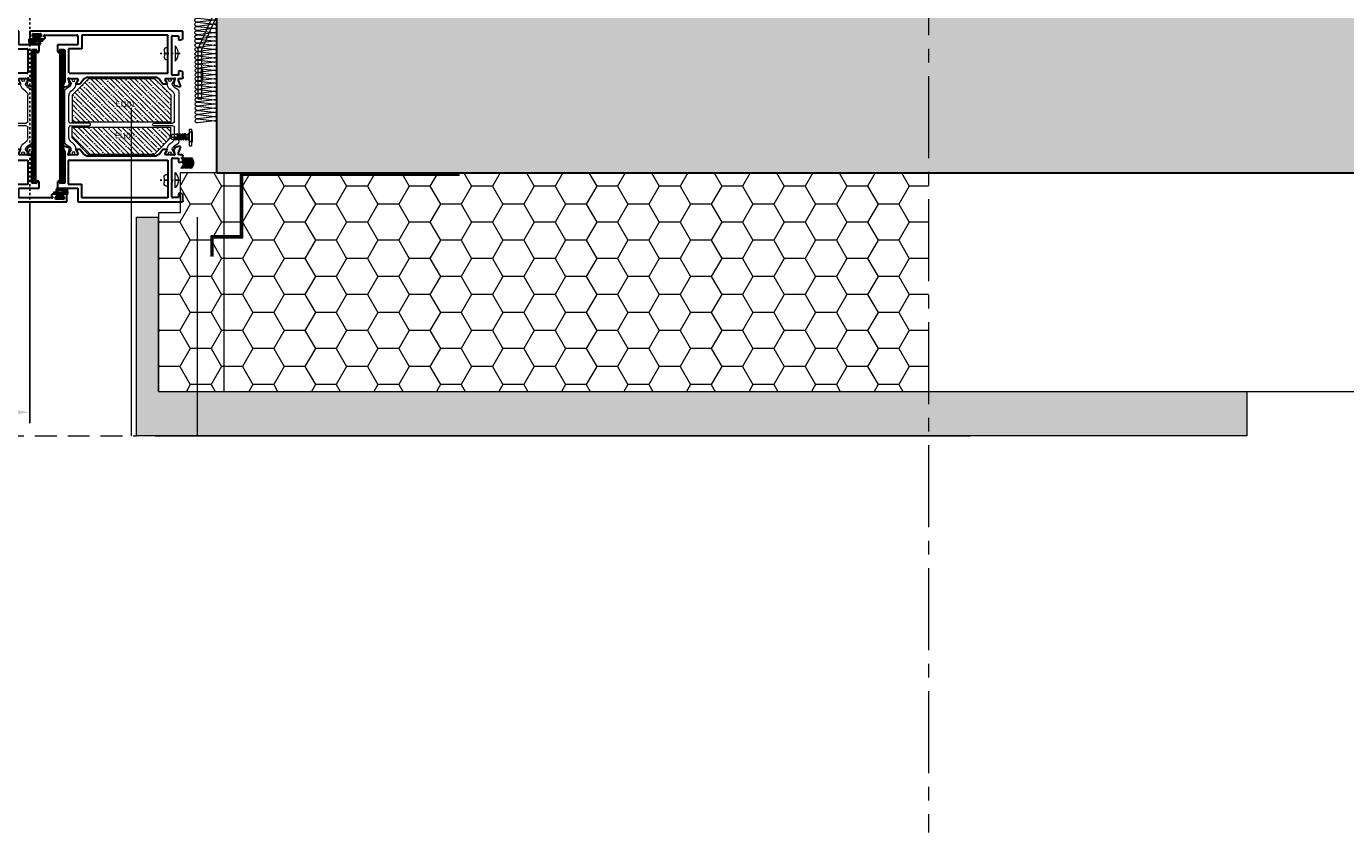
# Model space of a CAD drawing. Header units: millimetres. Extents: x -1427 to 15787, y -1578 to 5789.
# Tile 86 of 146: x 1572 to 1632, y -403 to -367. Entities that reach past the tile are written whole.
import ezdxf

# ---------------------------------------------------------------- set-up
doc = ezdxf.new("R2010")
doc.units = ezdxf.units.MM
for name, pattern in [('2', [1.5, 1, -0.5]), ('ACAD_ISO03W100', [30, 12, -18]), ('CENTER2', [1.125, 0.75, -0.125, 0.125, -0.125]), ('HIDDEN2', [4.7625, 3.175, -1.5875])]:
    doc.linetypes.add(name, pattern=pattern)
for name, color, linetype, lineweight in [('_Obwiednia', 2, 'Continuous', 30), ('A_wymiary', 7, 'Continuous', 5), ('Akcesoria', 35, 'Continuous', 9), ('Hatch_istn-sciana', 254, 'Continuous', 5), ('Istn-sciany', 2, 'Continuous', 30), ('Kreskowanie', 252, 'Continuous', 5), ('Obwiednia', 2, 'Continuous', 30), ('Opisy profile', 7, 'Continuous', 20), ('PROFIL', 2, 'Continuous', 18), ('PROMATEC', 7, 'Continuous', 9), ('Przekładka', 4, 'Continuous', 18), ('Schematy', 255, 'Continuous', 20), ('Silikon', 31, 'Continuous', 18), ('Stal', 1, 'Continuous', 20), ('Taśma', 130, 'Continuous', 9), ('Tynk', 8, 'Continuous', 18), ('Uszczelki', 1, 'Continuous', 9), ('Widok', 1, 'Continuous', 15), ('WYMIAR', 4, 'Continuous', 9), ('Wypełnienia', 140, 'Continuous', 18), ('Ściana', 37, 'Continuous', 18)]:
    doc.layers.add(name, color=color, linetype=linetype, lineweight=lineweight)
doc.layers.add('AAA Wełna', color=1, linetype='Continuous')
doc.layers.add('OSIE', color=4, linetype='CENTER2')
doc.layers.add('Wyburzenia', color=7, linetype='Continuous', lineweight=5, true_color=0x9c9c9c)
doc.styles.add('Arial', font='arial.ttf')
doc.styles.get("Standard").update_dxf_attribs({"font": 'arial.ttf'})
doc.dimstyles.new('1_10', dxfattribs={"dimtxt": 20, "dimasz": 10, "dimexe": 5, "dimexo": 0.625, "dimtad": 1, "dimdec": 0, "dimtxsty": 'Arial', "dimcen": 10, "dimclrd": 1, "dimclre": 1, "dimclrt": 7, "dimadec": 0, "dimazin": 0, "dimtfac": 1, "dimtdec": 0, "dimtmove": 0, "dimatfit": 3, "dimfxl": 1, "dimtfillclr": 7, "dimlwd": -1, "dimarcsym": 0})
pattern_1 = [(180, (-5343.4931, 30837.4361), (-1.42875, -0.824889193), [0.9525, -1.905]), (300, (-5343.4931, 30837.4361), (1.428749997, -0.824889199), [0.9525, -1.905]), (240, (-5343.4931, 30837.4361), (-3e-09, -1.649778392), [-1.905, 0.9525])]

# ---------------------------------------------------------------- blocks, each defined once
blk = doc.blocks.new('7762L')
at = {"layer": 'Obwiednia'}
for p, q in [((2154.16, 1671.41), (2154.16, 1671.71)), ((2154.16, 1671.71), (2154.46, 1671.71)), ((2154.16, 1602.21), (2154.16, 1671.41)), ((2154.46, 1671.71), (2157.36, 1671.71)), ((2155.36, 1670.16), (2155.36, 1670.46)), ((2155.36, 1670.46), (2155.66, 1670.46)), ((2156.36, 1670.46), (2155.66, 1670.46)), ((2156.36, 1670.46), (2156.66, 1670.46)), ((2156.66, 1670.46), (2156.66, 1670.16)), ((2157.36, 1671.71), (2157.66, 1671.71)), ((2157.66, 1670.25), (2157.51, 1669.99)), ((2157.66, 1671.71), (2157.66, 1671.41)), ((2157.66, 1671.41), (2157.66, 1670.25)), ((2155.36, 1670.16), (2155.36, 1666.76)), ((2155.36, 1666.46), (2155.36, 1666.76)), ((2155.66, 1666.46), (2155.36, 1666.46)), ((2155.66, 1666.46), (2156.36, 1666.46)), ((2155.96, 1664.91), (2155.96, 1665.21)), ((2155.96, 1665.21), (2156.26, 1665.21)), ((2155.96, 1664.91), (2155.96, 1650.21)), ((2156.37, 1665.21), (2156.26, 1665.21)), ((2156.36, 1666.46), (2156.66, 1666.46)), ((2156.37, 1665.21), (2156.67, 1665.21)), ((2156.66, 1670.01), (2156.66, 1670.16)), ((2156.66, 1670.01), (2156.66, 1669.75)), ((2156.66, 1669.75), (2156.81, 1669.75)), ((2156.66, 1666.91), (2156.66, 1667.17)), ((2156.66, 1667.17), (2156.81, 1667.17)), ((2156.66, 1666.76), (2156.66, 1666.91)), ((2156.66, 1666.46), (2156.66, 1666.76)), ((2156.67, 1665.21), (2156.67, 1664.96)), ((2156.67, 1664.71), (2156.67, 1664.96)), ((2156.96, 1664.71), (2156.67, 1664.71)), ((2156.81, 1669.75), (2157.11, 1669.75)), ((2156.81, 1667.17), (2157.11, 1667.17)), ((2157.36, 1664.71), (2156.96, 1664.71)), ((2157.51, 1669.99), (2157.11, 1669.75)), ((2157.11, 1667.17), (2157.51, 1666.94)), ((2157.36, 1664.71), (2157.66, 1665.01)), ((2157.51, 1666.94), (2157.66, 1666.68)), ((2157.66, 1666.68), (2157.66, 1665.01)), ((2160.36, 1658.51), (2160.36, 1659.01)), ((2160.36, 1659.01), (2160.86, 1659.01)), ((2160.36, 1650.21), (2160.36, 1658.51)), ((2160.86, 1659.01), (2163.36, 1659.01)), ((2163.36, 1659.01), (2163.86, 1658.51)), ((2163.86, 1658.51), (2163.86, 1658.21)), ((2163.86, 1658.01), (2163.86, 1658.21)), ((2162.16, 1653.71), (2162.16, 1653.91)), ((2162.16, 1653.91), (2162.36, 1653.91)), ((2162.16, 1648.11), (2162.16, 1653.71)), ((2162.36, 1653.91), (2173.07, 1653.91)), ((2162.66, 1657.81), (2162.66, 1658.01)), ((2162.66, 1658.01), (2162.86, 1658.01)), ((2162.66, 1657.81), (2162.66, 1655.91)), ((2162.66, 1655.91), (2162.66, 1655.71)), ((2162.66, 1655.71), (2162.86, 1655.71)), ((2163.66, 1658.01), (2162.86, 1658.01)), ((2162.86, 1655.71), (2176.92, 1655.71)), ((2163.66, 1658.01), (2163.86, 1658.01)), ((2173.27, 1653.71), (2173.27, 1608.71)), ((2175.5, 1654.26), (2175.66, 1653.67)), ((2175.5, 1654.26), (2178.51, 1653.47)), ((2175.66, 1653.67), (2175.66, 1649.81)), ((2176.92, 1655.71), (2179.36, 1656.7)), ((2178.51, 1653.47), (2179.24, 1654.27)), ((2179.75, 1656.34), (2179.24, 1654.27)), ((2179.36, 1656.7), (2179.75, 1656.34)), ((2155.96, 1649.71), (2155.96, 1650.21)), ((2156.46, 1649.71), (2155.96, 1649.71)), ((2155.97, 1647.71), (2155.97, 1647.91)), ((2155.97, 1647.91), (2156.17, 1647.91)), ((2155.97, 1608.71), (2155.97, 1647.71)), ((2156.17, 1647.91), (2161.96, 1647.91)), ((2156.46, 1649.71), (2159.86, 1649.71)), ((2159.86, 1649.71), (2160.36, 1649.71)), ((2160.36, 1649.71), (2160.36, 1650.21)), ((2161.96, 1647.91), (2162.16, 1647.91)), ((2162.16, 1647.91), (2162.16, 1648.11)), ((2175.06, 1645.32), (2176.02, 1647.03)), ((2175.66, 1649.81), (2176.34, 1649.56)), ((2176.02, 1647.03), (2178.16, 1648.61)), ((2176.34, 1649.56), (2177.86, 1650.49)), ((2177.86, 1650.49), (2178.16, 1650.31)), ((2178.16, 1650.31), (2178.16, 1648.61)), ((2175.06, 1645.32), (2175.06, 1614.11)), ((2176.02, 1612.4), (2175.06, 1614.11)), ((2176.02, 1612.4), (2178.16, 1610.82)), ((2178.16, 1610.82), (2178.16, 1609.11)), ((2155.97, 1608.71), (2155.97, 1608.51)), ((2155.97, 1608.51), (2156.17, 1608.51)), ((2156.16, 1606.41), (2156.16, 1606.71)), ((2156.16, 1606.71), (2156.46, 1606.71)), ((2156.16, 1606.41), (2156.16, 1604.01)), ((2156.16, 1604.01), (2156.16, 1603.71)), ((2173.07, 1608.51), (2156.17, 1608.51)), ((2164.13, 1606.71), (2156.46, 1606.71)), ((2173.86, 1606.71), (2164.13, 1606.71)), ((2173.07, 1608.51), (2173.27, 1608.51)), ((2173.27, 1608.51), (2173.27, 1608.71)), ((2173.86, 1606.71), (2174.16, 1606.71)), ((2174.16, 1606.71), (2174.16, 1606.41)), ((2174.16, 1604.01), (2174.16, 1606.41)), ((2174.16, 1603.71), (2174.16, 1604.01)), ((2175.5, 1605.17), (2178.51, 1605.96)), ((2175.5, 1605.17), (2175.66, 1605.76)), ((2175.66, 1609.61), (2176.34, 1609.87)), ((2175.66, 1609.61), (2175.66, 1605.76)), ((2177.86, 1608.94), (2176.34, 1609.87)), ((2177.86, 1608.94), (2178.16, 1609.11)), ((2178.51, 1605.96), (2179.16, 1605.3)), ((2179.75, 1603.09), (2179.16, 1605.3)), ((2154.16, 1601.71), (2154.16, 1602.21)), ((2154.66, 1601.71), (2154.16, 1601.71)), ((2155.36, 1601.71), (2154.66, 1601.71)), ((2155.36, 1601.71), (2155.36, 1601.71)), ((2157.49, 1601.71), (2155.36, 1601.71)), ((2156.16, 1603.71), (2156.46, 1603.71)), ((2156.46, 1603.71), (2157.86, 1603.71)), ((2157.49, 1601.71), (2157.78, 1601.94)), ((2158.15, 1603.34), (2157.78, 1601.94)), ((2157.86, 1603.71), (2158.15, 1603.34)), ((2172.17, 1603.34), (2172.46, 1603.71)), ((2172.55, 1601.94), (2172.17, 1603.34)), ((2172.46, 1603.71), (2173.86, 1603.71)), ((2172.84, 1601.71), (2172.55, 1601.94)), ((2175.16, 1601.71), (2172.84, 1601.71)), ((2173.86, 1603.71), (2174.16, 1603.71)), ((2175.16, 1601.71), (2175.66, 1601.71)), ((2175.66, 1603.71), (2175.66, 1602.21)), ((2176.92, 1603.71), (2175.66, 1603.71)), ((2175.66, 1601.71), (2175.66, 1602.21)), ((2176.92, 1603.71), (2179.36, 1602.73)), ((2179.36, 1602.73), (2179.75, 1603.09))]:
    blk.add_line(p, q, dxfattribs=at)
blk = doc.blocks.new('7765P')
at = {"layer": '_Obwiednia'}
for p, q in [((2568.95, 1659.25), (2569.45, 1659.75)), ((2568.95, 1658.95), (2568.95, 1659.25)), ((2568.95, 1658.95), (2569.15, 1658.75)), ((2569.95, 1658.75), (2569.15, 1658.75)), ((2569.45, 1659.75), (2571.95, 1659.75)), ((2569.95, 1658.75), (2570.15, 1658.75)), ((2570.15, 1658.75), (2570.15, 1658.55)), ((2570.15, 1656.65), (2570.15, 1658.55)), ((2572.45, 1659.75), (2571.95, 1659.75)), ((2572.45, 1659.25), (2572.45, 1659.75)), ((2572.45, 1659.25), (2572.45, 1650.95)), ((2553.06, 1657.08), (2553.45, 1657.43)), ((2553.06, 1657.08), (2553.66, 1654.86)), ((2553.45, 1657.43), (2555.89, 1656.45)), ((2554.31, 1654.21), (2553.66, 1654.86)), ((2554.31, 1654.21), (2557.31, 1654.99)), ((2555.89, 1656.45), (2569.95, 1656.45)), ((2557.31, 1654.99), (2557.15, 1654.4)), ((2557.15, 1650.55), (2557.15, 1654.4)), ((2559.55, 1654.45), (2559.55, 1654.65)), ((2559.55, 1654.65), (2559.75, 1654.65)), ((2559.55, 1654.45), (2559.55, 1609.45)), ((2570.45, 1654.65), (2559.75, 1654.65)), ((2569.95, 1656.45), (2570.15, 1656.45)), ((2570.15, 1656.45), (2570.15, 1656.65)), ((2570.45, 1654.65), (2570.65, 1654.65)), ((2570.65, 1654.65), (2570.65, 1654.45)), ((2570.65, 1648.85), (2570.65, 1654.45)), ((2554.65, 1651.05), (2554.95, 1651.22)), ((2554.65, 1649.35), (2554.65, 1651.05)), ((2554.65, 1649.35), (2556.79, 1647.76)), ((2554.95, 1651.22), (2556.7, 1650.25)), ((2556.7, 1650.25), (2557.15, 1650.55)), ((2556.79, 1647.76), (2557.75, 1646.05)), ((2570.65, 1648.85), (2570.65, 1648.65)), ((2570.65, 1648.65), (2570.85, 1648.65)), ((2576.65, 1648.65), (2570.85, 1648.65)), ((2572.45, 1650.95), (2572.45, 1650.45)), ((2572.45, 1650.45), (2572.95, 1650.45)), ((2572.95, 1650.45), (2578.15, 1650.45)), ((2576.65, 1648.65), (2576.85, 1648.65)), ((2576.85, 1648.65), (2576.85, 1648.45)), ((2576.85, 1609.45), (2576.85, 1648.45)), ((2578.15, 1650.45), (2578.65, 1650.45)), ((2578.65, 1650.45), (2578.65, 1649.95)), ((2578.65, 1649.95), (2578.65, 1602.95)), ((2557.75, 1614.84), (2557.75, 1646.05)), ((2554.65, 1611.55), (2556.79, 1613.14)), ((2554.65, 1609.85), (2554.65, 1611.55)), ((2556.7, 1610.65), (2554.95, 1609.68)), ((2557.15, 1610.35), (2556.7, 1610.65)), ((2556.79, 1613.14), (2557.75, 1614.84)), ((2557.15, 1606.5), (2557.15, 1610.35)), ((2553.66, 1606.04), (2553.06, 1603.82)), ((2553.45, 1603.47), (2555.89, 1604.45)), ((2553.66, 1606.04), (2554.64, 1606.6)), ((2557.31, 1605.91), (2554.64, 1606.6)), ((2554.65, 1609.85), (2554.95, 1609.68)), ((2557.15, 1604.45), (2555.89, 1604.45)), ((2557.15, 1606.5), (2557.31, 1605.91)), ((2557.15, 1602.95), (2557.15, 1604.45)), ((2558.65, 1607.15), (2558.65, 1607.45)), ((2558.65, 1607.45), (2558.95, 1607.45)), ((2558.65, 1607.15), (2558.65, 1604.75)), ((2558.65, 1604.75), (2558.65, 1604.45)), ((2558.65, 1604.45), (2558.95, 1604.45)), ((2568.69, 1607.45), (2558.95, 1607.45)), ((2558.95, 1604.45), (2560.35, 1604.45)), ((2559.55, 1609.45), (2559.55, 1609.25)), ((2559.55, 1609.25), (2559.75, 1609.25)), ((2559.75, 1609.25), (2576.65, 1609.25)), ((2560.64, 1604.07), (2560.27, 1602.67)), ((2560.35, 1604.45), (2560.64, 1604.07)), ((2568.69, 1607.45), (2569.62, 1607.45)), ((2576.35, 1607.45), (2569.62, 1607.45)), ((2574.66, 1604.07), (2574.95, 1604.45)), ((2575.04, 1602.67), (2574.66, 1604.07)), ((2574.95, 1604.45), (2576.35, 1604.45)), ((2576.35, 1607.45), (2576.65, 1607.45)), ((2576.35, 1604.45), (2576.65, 1604.45)), ((2576.65, 1609.25), (2576.85, 1609.25)), ((2576.65, 1607.45), (2576.65, 1607.15)), ((2576.65, 1604.75), (2576.65, 1607.15)), ((2576.65, 1604.45), (2576.65, 1604.75)), ((2576.85, 1609.25), (2576.85, 1609.45)), ((2553.06, 1603.82), (2553.45, 1603.47)), ((2557.15, 1602.95), (2557.15, 1602.45)), ((2557.15, 1602.45), (2557.65, 1602.45)), ((2559.98, 1602.45), (2557.65, 1602.45)), ((2559.98, 1602.45), (2560.27, 1602.67)), ((2575.33, 1602.45), (2575.04, 1602.67)), ((2578.15, 1602.45), (2575.33, 1602.45)), ((2578.15, 1602.45), (2578.65, 1602.45)), ((2578.65, 1602.45), (2578.65, 1602.95))]:
    blk.add_line(p, q, dxfattribs=at)
blk = doc.blocks.new('przekł_DL')
at = {"layer": 'Przekładka'}
for p, q in [((-16.81, 6.2), (-17.2, 6.2)), ((-15.2, 5.3), (-16.7, 6.17)), ((3, 11.4), (3, 2.79)), ((4.2, 2.78), (4.2, 11.4)), ((16.7, 6.17), (15.2, 5.3)), ((17.2, 6.2), (16.81, 6.2)), ((-17.5, 5.9), (-17.5, 5)), ((-17.5, 5.9), (-17.5, 5)), ((-17.5, 3.35), (-17.5, 2.45)), ((-17.5, 3.35), (-17.5, 2.45)), ((-17.2, 4.7), (-17.08, 4.7)), ((-17.08, 3.65), (-17.2, 3.65)), ((-17.2, 2.15), (-16.81, 2.15)), ((-16.71, 2.18), (-15.2, 3.05)), ((-14.79, 5.28), (-15.1, 5.28)), ((-15.1, 3.08), (-14.97, 3.08)), ((-13.84, 2.49), (-12.4, 0.43)), ((-11.68, 3.07), (-12.33, 4)), ((-11.58, 0), (11.58, 0)), ((2.21, 2), (-9.64, 2)), ((9.64, 2), (4.98, 2)), ((12.33, 4), (11.68, 3.07)), ((12.4, 0.43), (13.84, 2.49)), ((15.1, 5.28), (14.79, 5.28)), ((14.97, 3.08), (15.1, 3.08)), ((15.2, 3.05), (16.71, 2.18)), ((16.81, 2.15), (17.2, 2.15)), ((17.08, 4.7), (17.2, 4.7)), ((17.2, 3.65), (17.08, 3.65)), ((17.5, 5), (17.5, 5.9)), ((17.5, 5), (17.5, 5.9)), ((17.5, 2.45), (17.5, 3.35)), ((17.5, 2.45), (17.5, 3.35))]:
    blk.add_line(p, q, dxfattribs=at)
for centre, radius, start, end in [((-17.2, 5.9), 0.3, 89.98, 180.02061), ((-16.81, 5.99), 0.209, 59.35315, 90.64805), ((3.6, 11.41), 0.6, 359.3007, 180.6993), ((16.81, 5.99), 0.209, 89.35195, 120.64685), ((17.2, 5.9), 0.3, 359.97939, 90.02), ((-17.2, 5), 0.3, 179.9998, 269.99857), ((-17.2, 3.35), 0.3, 89.97042, 180.03015), ((-17.2, 2.45), 0.299, 179.89138, 270.10924), ((-16.75, 4.18), 0.62, 237.8597, 122.14288), ((-16.81, 2.35), 0.2, 270.00178, 300.00001), ((-15.09, 5.5), 0.227, 241.83437, 268.16343), ((-15.1, 2.88), 0.198, 90.1848, 119.81695), ((-14.98, 1.69), 1.39, 35.23826, 89.76229), ((-14.79, 2.28), 3, 34.9905, 90.00937), ((-11.58, 1), 1, 215, 270), ((-9.64, 4.5), 2.5, 215.01414, 269.98569), ((2.2, 2.8), 0.796, 270.30065, 359.69934), ((4.99, 2.79), 0.79, 180.71431, 269.28571), ((9.64, 4.5), 2.5, 270.01431, 324.98586), ((11.58, 1), 1, 270, 325), ((14.79, 2.28), 3, 89.99063, 145.0095), ((14.98, 1.69), 1.39, 90.23771, 144.76174), ((15.09, 5.5), 0.227, 271.83657, 298.16563), ((15.1, 2.88), 0.198, 60.18305, 89.8152), ((16.75, 4.18), 0.62, 57.85712, 302.1403), ((16.81, 2.35), 0.2, 239.99999, 269.99823), ((17.2, 5), 0.3, 270.00143, 0.0002), ((17.2, 3.35), 0.3, 359.96985, 90.02958), ((17.2, 2.45), 0.299, 269.89076, 0.10862)]:
    blk.add_arc(centre, radius, start, end, dxfattribs=at)
blk = doc.blocks.new('7762DL')
at = {"layer": 'Obwiednia'}
for name, p in [('7762L', (-2232.16, -1625.71)), ('7765P', (-2578.65, -1626.45))]:
    blk.add_blockref(name, p, dxfattribs=at)
at = {"layer": 'PROFIL', "linetype": 'ByBlock', "xscale": -1, "rotation": 180}
blk.add_blockref('przekł_DL', (-39, 30.16), dxfattribs=at)
at = {"layer": 'PROFIL', "linetype": 'ByBlock'}
blk.add_blockref('przekł_DL', (-39, -22.16), dxfattribs=at)
blk = doc.blocks.new('*U105')
at = {"layer": 'Akcesoria', "ltscale": 20}
blk.add_line((-6696.79, 2449.49), (-6696.79, 2442.47), dxfattribs=at)
at = {"layer": 'Akcesoria'}
blk.add_lwpolyline([(-6701.8, 2444.56, 0.608521), (-6700.52, 2443.33), (-6700.09, 2443.47), (-6700.09, 2448.47), (-6700.52, 2448.62, 0.608521), (-6701.8, 2447.39, -0.144429)], format="xyb", close=True, dxfattribs=at)
blk.add_arc((-6700.38, 2445.98), 5.02, 315.573, 44.427, dxfattribs=at)
at = {"layer": 'OSIE', "ltscale": 3}
blk.add_line((-6694.46, 2445.97), (-6703.59, 2445.97), dxfattribs=at)
blk = doc.blocks.new('EG017')
at = {"layer": 'Kreskowanie', "linetype": 'ByBlock'}
h = blk.add_hatch(color=256, dxfattribs=at)
h.dxf.hatch_style = 1
h.paths.add_polyline_path([(3.79, -2.33, 0.440011), (3.49, -2), (1.19, -2), (1.19, -1.62, 0.267949), (1.04, -1.36), (0.89, -1.27, -0.767327), (0.99, -0.9), (1.5, -0.9, 0.668179), (1.71, -0.39), (1.47, -0.15, 0.198912), (1.12, 0), (-1.12, 0, 0.198912), (-1.47, -0.15), (-1.71, -0.39, 0.668179), (-1.5, -0.9), (-1.01, -0.9, -0.767327), (-0.91, -1.27), (-1.06, -1.36, 0.267949), (-1.21, -1.62), (-1.21, -2), (-2.61, -2, 0.414214), (-2.91, -2.3), (-2.91, -2.7, 0.414214), (-2.61, -3), (2.04, -3, -0.700208), (2.23, -3.53), (-0.57, -3.9, -0.414214), (-0.91, -3.64), (-0.95, -3.34, 0.414214), (-1.28, -3.08), (-1.58, -3.12, 0.414214), (-1.84, -3.46), (-1.77, -3.95, 0.414214), (-0.65, -4.81), (1.84, -4.49, -0.265046), (2.71, -4.59, 0.698701), (3.61, -4.34)])
at = {"layer": 'Uszczelki'}
blk.add_lwpolyline([(-2.61, -3, -0.414214), (-2.91, -2.7), (-2.91, -2.3, -0.414214), (-2.61, -2), (-1.21, -2), (-1.21, -1.62, -0.267949), (-1.06, -1.36), (-0.91, -1.27, 0.767327), (-1.01, -0.9), (-1.5, -0.9, -0.668179), (-1.71, -0.39), (-1.47, -0.15, -0.198912), (-1.12, 0), (1.12, 0, -0.198912), (1.47, -0.15), (1.71, -0.39, -0.668179), (1.5, -0.9), (0.99, -0.9, 0.767327), (0.89, -1.27), (1.04, -1.36, -0.267949), (1.19, -1.62), (1.19, -2), (3.49, -2, -0.440011), (3.79, -2.33), (3.61, -4.34, -0.698701), (2.71, -4.59, 0.265046), (1.84, -4.49), (-0.65, -4.81, -0.414214), (-1.77, -3.95), (-1.84, -3.46, -0.414214), (-1.58, -3.12), (-1.28, -3.08, -0.414214), (-0.95, -3.34), (-0.91, -3.64, 0.414214), (-0.57, -3.9), (2.23, -3.53, 0.700208), (2.04, -3)], format="xyb", close=True, dxfattribs=at)
blk = doc.blocks.new('EI102')
at = {"layer": 'PROMATEC'}
h = blk.add_hatch(dxfattribs=at)
h.set_pattern_fill('ANSI35', color=256, scale=0.5, style=0)
h.set_pattern_definition([(45, (-2188.1716, -1880.2186), (-2.245064, 2.245064), []), (45, (-2185.9265, -1880.2186), (-2.245064, 2.245064), [3.96875, -0.79375, 0, -0.79375])])
h.paths.add_polyline_path([(-7.5, -12.5), (0, -5), (0, 0), (-45, 0), (-45, -5), (-37.5, -12.5)])
blk.add_lwpolyline([(-7.5, -12.5), (0, -5), (0, 0), (-45, 0), (-45, -5), (-37.5, -12.5), (-7.5, -12.5)], close=True, dxfattribs=at)
at = {"layer": 'Opisy profile', "linetype": 'ByBlock'}
blk.add_attdef('EI102', (-28.77, -5.1), '', height=2.5, dxfattribs=at)
blk = doc.blocks.new('EI101')
at = {"layer": 'PROMATEC'}
h = blk.add_hatch(dxfattribs=at)
h.set_pattern_fill('ANSI35', color=256, scale=0.5, style=0)
h.set_pattern_definition([(45, (-2188.1716, -1881.4186), (-2.245064, 2.245064), []), (45, (-2185.9265, -1881.4186), (-2.245064, 2.245064), [3.96875, -0.79375, 0, -0.79375])])
h.paths.add_polyline_path([(-37.5, 20), (-45, 12.5), (-45, 0), (-38.67, 0), (-6.16, 0), (0, 0), (0, 12.5), (-7.5, 20)])
blk.add_lwpolyline([(-37.5, 20), (-45, 12.5), (-45, 0), (-38.67, 0, -0.000408), (-38.67, 0), (-6.16, 0, -0.000408), (-6.16, 0), (0, 0), (0, 12.5), (-7.5, 20), (-37.5, 20)], format="xyb", close=True, dxfattribs=at)
at = {"layer": 'Opisy profile', "linetype": 'ByBlock'}
blk.add_attdef('EI101', (-28.56, 7.11), '', height=2.5, dxfattribs=at)
blk = doc.blocks.new('7765L')
at = {"layer": '_Obwiednia'}
for p, q in [((2500.65, 1672.15), (2500.65, 1672.45)), ((2500.65, 1672.45), (2500.95, 1672.45)), ((2500.65, 1576.95), (2500.65, 1672.15)), ((2500.95, 1672.45), (2503.85, 1672.45)), ((2501.85, 1670.9), (2501.85, 1671.2)), ((2501.85, 1671.2), (2502.15, 1671.2)), ((2501.85, 1670.9), (2501.85, 1667.5)), ((2502.85, 1671.2), (2502.15, 1671.2)), ((2502.85, 1671.2), (2503.15, 1671.2)), ((2503.15, 1671.2), (2503.15, 1670.9)), ((2503.15, 1670.75), (2503.15, 1670.9)), ((2503.3, 1670.49), (2503.15, 1670.75)), ((2503.3, 1670.49), (2503.6, 1670.49)), ((2504, 1670.72), (2503.6, 1670.49)), ((2503.85, 1672.45), (2504.15, 1672.45)), ((2504, 1670.72), (2504.15, 1670.98)), ((2504.15, 1672.45), (2504.15, 1672.15)), ((2504.15, 1672.15), (2504.15, 1670.98)), ((2501.85, 1667.5), (2501.85, 1667.2)), ((2501.85, 1667.2), (2502.15, 1667.2)), ((2502.15, 1667.2), (2502.85, 1667.2)), ((2502.45, 1665.65), (2502.45, 1665.95)), ((2502.45, 1665.95), (2502.75, 1665.95)), ((2502.45, 1665.65), (2502.45, 1650.95)), ((2502.86, 1665.95), (2502.75, 1665.95)), ((2502.85, 1667.2), (2503.15, 1667.5)), ((2503.45, 1665.45), (2502.86, 1665.95)), ((2503.15, 1667.65), (2503.3, 1667.91)), ((2503.15, 1667.5), (2503.15, 1667.65)), ((2503.3, 1667.91), (2503.6, 1667.91)), ((2503.85, 1665.45), (2503.45, 1665.45)), ((2503.6, 1667.91), (2504, 1667.68)), ((2503.85, 1665.45), (2504.15, 1665.75)), ((2504, 1667.68), (2504.15, 1667.42)), ((2504.15, 1667.42), (2504.15, 1665.75)), ((2506.85, 1659.25), (2506.85, 1659.75)), ((2506.85, 1659.75), (2507.35, 1659.75)), ((2506.85, 1650.95), (2506.85, 1659.25)), ((2507.35, 1659.75), (2509.85, 1659.75)), ((2509.15, 1658.55), (2509.15, 1658.75)), ((2509.15, 1658.75), (2509.35, 1658.75)), ((2509.15, 1658.55), (2509.15, 1656.65)), ((2510.15, 1658.75), (2509.35, 1658.75)), ((2509.85, 1659.75), (2510.35, 1659.25)), ((2510.15, 1658.75), (2510.35, 1658.95)), ((2510.35, 1659.25), (2510.35, 1658.95)), ((2508.65, 1654.65), (2508.64, 1648.65)), ((2519.75, 1654.65), (2508.65, 1654.65)), ((2509.15, 1656.65), (2509.15, 1656.45)), ((2509.15, 1656.45), (2509.35, 1656.45)), ((2509.35, 1656.45), (2523.41, 1656.45)), ((2519.75, 1609.25), (2519.75, 1654.65)), ((2524.99, 1654.21), (2521.99, 1654.99)), ((2522.15, 1654.4), (2521.99, 1654.99)), ((2522.15, 1654.4), (2522.15, 1650.55)), ((2525.85, 1657.43), (2523.41, 1656.45)), ((2524.99, 1654.21), (2525.72, 1655)), ((2526.24, 1657.08), (2525.72, 1655)), ((2525.85, 1657.43), (2526.24, 1657.08)), ((2502.45, 1650.95), (2502.45, 1650.45)), ((2502.45, 1650.45), (2502.95, 1650.45)), ((2508.64, 1648.65), (2502.45, 1648.65)), ((2502.45, 1648.65), (2502.45, 1609.25)), ((2502.95, 1650.45), (2506.35, 1650.45)), ((2506.35, 1650.45), (2506.85, 1650.45)), ((2506.85, 1650.45), (2506.85, 1650.95)), ((2521.55, 1646.05), (2522.51, 1647.76)), ((2522.15, 1650.55), (2522.6, 1650.25)), ((2522.51, 1647.76), (2524.65, 1649.35)), ((2522.6, 1650.25), (2524.35, 1651.22)), ((2524.35, 1651.22), (2524.65, 1651.05)), ((2524.65, 1651.05), (2524.65, 1649.35)), ((2521.55, 1646.05), (2521.55, 1614.84)), ((2521.55, 1614.84), (2522.51, 1613.14)), ((2522.15, 1610.35), (2522.6, 1610.65)), ((2522.15, 1610.35), (2522.15, 1606.5)), ((2522.51, 1613.14), (2524.65, 1611.55)), ((2522.6, 1610.65), (2524.35, 1609.68)), ((2524.65, 1611.55), (2524.65, 1609.85)), ((2502.45, 1609.25), (2519.75, 1609.25)), ((2502.65, 1607.15), (2502.65, 1607.45)), ((2502.65, 1607.45), (2502.95, 1607.45)), ((2502.65, 1607.15), (2502.65, 1604.75)), ((2502.65, 1604.75), (2502.65, 1604.45)), ((2502.65, 1604.45), (2502.95, 1604.45)), ((2509.69, 1607.45), (2502.95, 1607.45)), ((2502.95, 1604.45), (2504.15, 1604.45)), ((2504.15, 1604.45), (2504.65, 1604.45)), ((2504.65, 1604.45), (2504.65, 1603.95)), ((2504.65, 1603.95), (2504.65, 1601.75)), ((2520.35, 1607.45), (2509.69, 1607.45)), ((2518.66, 1604.07), (2518.95, 1604.45)), ((2519.04, 1602.67), (2518.66, 1604.07)), ((2518.95, 1604.45), (2520.35, 1604.45)), ((2520.35, 1607.45), (2520.65, 1607.45)), ((2520.35, 1604.45), (2520.65, 1604.45)), ((2520.65, 1607.45), (2520.65, 1607.15)), ((2520.65, 1604.75), (2520.65, 1607.15)), ((2520.65, 1604.45), (2520.65, 1604.75)), ((2521.99, 1605.91), (2524.99, 1606.69)), ((2522.15, 1606.5), (2521.99, 1605.91)), ((2523.41, 1604.45), (2522.15, 1604.45)), ((2522.15, 1604.45), (2522.15, 1602.95)), ((2523.41, 1604.45), (2525.85, 1603.47)), ((2524.35, 1609.68), (2524.65, 1609.85)), ((2524.99, 1606.69), (2525.72, 1605.9)), ((2525.72, 1605.9), (2526.24, 1603.82)), ((2502.25, 1602.75), (2502.25, 1603.05)), ((2502.25, 1603.05), (2502.55, 1603.05)), ((2502.25, 1602.75), (2502.25, 1583.55)), ((2503.35, 1603.05), (2502.55, 1603.05)), ((2503.35, 1603.05), (2503.65, 1603.05)), ((2503.65, 1603.05), (2503.65, 1602.75)), ((2503.65, 1601.75), (2503.65, 1602.75)), ((2503.65, 1601.75), (2503.95, 1601.45)), ((2504.35, 1601.45), (2503.95, 1601.45)), ((2504.35, 1601.45), (2504.65, 1601.75)), ((2519.33, 1602.45), (2519.04, 1602.67)), ((2521.65, 1602.45), (2519.33, 1602.45)), ((2521.65, 1602.45), (2522.15, 1602.45)), ((2522.15, 1602.45), (2522.15, 1602.95)), ((2525.85, 1603.47), (2526.24, 1603.82)), ((2503.65, 1586.25), (2503.95, 1586.55)), ((2503.65, 1586.25), (2503.65, 1583.55)), ((2504.65, 1586.55), (2503.95, 1586.55)), ((2504.65, 1586.55), (2504.95, 1586.25)), ((2504.95, 1584.05), (2504.95, 1586.25)), ((2501.85, 1577.65), (2501.85, 1582.35)), ((2501.85, 1582.35), (2503.55, 1582.35)), ((2503.65, 1583.55), (2502.25, 1583.55)), ((2503.55, 1582.35), (2503.55, 1581.85)), ((2504.09, 1581.66), (2503.55, 1581.85)), ((2505.34, 1583.24), (2504.09, 1581.66)), ((2504.95, 1584.05), (2505.34, 1583.24)), ((2500.65, 1576.95), (2500.65, 1576.45)), ((2500.65, 1576.45), (2501.15, 1576.45)), ((2501.15, 1576.45), (2504.95, 1576.45)), ((2503.35, 1577.65), (2501.85, 1577.65)), ((2503.35, 1577.65), (2503.55, 1577.65)), ((2503.55, 1578.65), (2504.09, 1578.84)), ((2503.55, 1578.65), (2503.55, 1577.85)), ((2503.55, 1577.65), (2503.55, 1577.85)), ((2505.34, 1577.26), (2504.09, 1578.84)), ((2504.95, 1576.45), (2505.34, 1577.26))]:
    blk.add_line(p, q, dxfattribs=at)
blk = doc.blocks.new('7765DL')
at = {"layer": 'Obwiednia'}
for name in ['7765L', '7765P']:
    blk.add_blockref(name, (-2578.65, -1626.45), dxfattribs=at)
at = {"layer": 'PROFIL', "linetype": 'ByBlock', "rotation": 180}
blk.add_blockref('przekł_DL', (-39, 30.15), dxfattribs=at)
at = {"layer": 'PROFIL', "linetype": 'ByBlock', "xscale": -1}
blk.add_blockref('przekł_DL', (-39, -22.18), dxfattribs=at)
blk = doc.blocks.new('EI60')
at = {"layer": 'Taśma'}
h = blk.add_hatch(dxfattribs=at)
h.set_pattern_fill('CORK', color=256, scale=0.2, angle=360, style=0)
h.set_pattern_definition([(360, (4978.7789, -3870.0636), (2e-16, 0.635), []), (135, (4979.0964, -3870.3811), (-1.27000055, -1.27000055), [0.898026, -0.898026]), (135, (4979.2552, -3870.3811), (-1.27000055, -1.27000055), [0.898026, -0.898026]), (135, (4979.414, -3870.3811), (-1.27000055, -1.27000055), [0.898026, -0.898026])])
h.paths.add_polyline_path([(4393.82, 552.46), (4455.02, 552.46), (4455.02, 554.36), (4393.82, 554.36)])
at = {"layer": 'Wypełnienia'}
blk.add_lwpolyline([(4393.82, 552.46), (4455.02, 552.46), (4455.02, 554.36), (4393.82, 554.36)], close=True, dxfattribs=at)
blk = doc.blocks.new('*D81')
at = {"layer": 'DEFPOINTS', "color": 0, "transparency": 16777216}
for p in [(74366.59, -6834.51), (75266.59, -6834.51), (75266.59, -6930.7)]:
    blk.add_point(p, dxfattribs=at)
at = {"layer": 'WYMIAR', "color": 1, "lineweight": -2, "transparency": 16777216}
for p, q in [((74366.59, -6835.14), (74366.59, -6935.7)), ((75266.59, -6835.14), (75266.59, -6935.7))]:
    blk.add_line(p, q, dxfattribs=at)
at = {"layer": 'WYMIAR', "color": 1, "transparency": 16777216}
blk.add_line((74376.59, -6930.7), (75256.59, -6930.7), dxfattribs=at)
for points in [[(74376.59, -6929.03), (74376.59, -6932.37), (74366.59, -6930.7)], [(75256.59, -6929.03), (75256.59, -6932.37), (75266.59, -6930.7)]]:
    blk.add_solid(points, dxfattribs=at)
at = {"layer": 'WYMIAR', "color": 7, "transparency": 16777216, "insert": (74816.59, -6917.08), "char_height": 20, "attachment_point": 5, "style": 'Arial'}
blk.add_mtext('światło przejścia = 900mm', dxfattribs=at)
blk = doc.blocks.new('*U79')
at = {"layer": 'Kreskowanie', "flags": 128}
for points in [[(-282, -125, 0.505403), (-301, -151), (-282, -308, -1.345402), (-321, -308), (-303, -151, 0.505403), (-322, -125)], [(-242, -125, 0.505403), (-261, -151), (-242, -308, -1.345402), (-281, -308), (-263, -151, 0.505403), (-282, -125)], [(-202, -125, 0.505403), (-221, -151), (-202, -308, -1.345402), (-241, -308), (-223, -151, 0.505403), (-242, -125)], [(-162, -125, 0.505403), (-181, -151), (-162, -308, -1.345402), (-201, -308), (-183, -151, 0.505403), (-202, -125)], [(-122, -125, 0.505403), (-141, -151), (-122, -308, -1.345402), (-161, -308), (-143, -151, 0.505403), (-162, -125)], [(-82, -125, 0.505403), (-101, -151), (-82, -308, -1.345402), (-121, -308), (-103, -151, 0.505403), (-122, -125)], [(-42, -125, 0.505403), (-61, -151), (-42, -308, -1.345402), (-81, -308), (-63, -151, 0.505403), (-82, -125)], [(-2, -125, 0.505403), (-21, -151), (-2, -308, -1.345402), (-41, -308), (-23, -151, 0.505403), (-42, -125)], [(38, -125, 0.505403), (19, -151), (38, -308, -1.345402), (-1, -308), (17, -151, 0.505403), (-2, -125)], [(78, -125, 0.505403), (59, -151), (78, -308, -1.345402), (39, -308), (57, -151, 0.505403), (38, -125)], [(118, -125, 0.505403), (99, -151), (118, -308, -1.345402), (79, -308), (97, -151, 0.505403), (78, -125)], [(158, -125, 0.505403), (139, -151), (158, -308, -1.345402), (119, -308), (137, -151, 0.505403), (118, -125)], [(198, -125, 0.505403), (179, -151), (198, -308, -1.345402), (159, -308), (177, -151, 0.505403), (158, -125)], [(238, -125, 0.505403), (219, -151), (238, -308, -1.345402), (199, -308), (217, -151, 0.505403), (198, -125)], [(278, -125, 0.505403), (259, -151), (278, -308, -1.345402), (239, -308), (257, -151, 0.505403), (238, -125)], [(318, -125, 0.505403), (299, -151), (318, -308, -1.345402), (279, -308), (297, -151, 0.505403), (278, -125)], [(358, -125, 0.505403), (339, -151), (358, -308, -1.345402), (319, -308), (337, -151, 0.505403), (318, -125)], [(398, -125, 0.505403), (379, -151), (398, -308, -1.345402), (359, -308), (377, -151, 0.505403), (358, -125)], [(438, -125, 0.505403), (419, -151), (438, -308, -1.345402), (399, -308), (417, -151, 0.505403), (398, -125)], [(478, -125, 0.505403), (459, -151), (478, -308, -1.345402), (439, -308), (457, -151, 0.505403), (438, -125)], [(518, -125, 0.505403), (499, -151), (518, -308, -1.345402), (479, -308), (497, -151, 0.505403), (478, -125)], [(558, -125, 0.505403), (539, -151), (558, -308, -1.345402), (519, -308), (537, -151, 0.505403), (518, -125)], [(598, -125, 0.505403), (579, -151), (598, -308, -1.345402), (559, -308), (577, -151, 0.505403), (558, -125)], [(638, -125, 0.505403), (619, -151), (638, -308, -1.345402), (599, -308), (617, -151, 0.505403), (598, -125)], [(678, -125, 0.505403), (659, -151), (678, -308, -1.345402), (639, -308), (657, -151, 0.505403), (638, -125)], [(718, -125, 0.505403), (699, -151), (718, -308, -1.345402), (679, -308), (697, -151, 0.505403), (678, -125)], [(758, -125, 0.505403), (739, -151), (758, -308, -1.345402), (719, -308), (737, -151, 0.505403), (718, -125)], [(798, -125, 0.505403), (779, -151), (798, -308, -1.345402), (759, -308), (777, -151, 0.505403), (758, -125)], [(838, -125, 0.505403), (819, -151), (838, -308, -1.345402), (799, -308), (817, -151, 0.505403), (798, -125)], [(878, -125, 0.505403), (859, -151), (878, -308, -1.345402), (839, -308), (857, -151, 0.505403), (838, -125)], [(918, -125, 0.505403), (899, -151), (918, -308, -1.345402), (879, -308), (897, -151, 0.505403), (878, -125)], [(958, -125, 0.505403), (939, -151), (958, -308, -1.345402), (919, -308), (937, -151, 0.505403), (918, -125)], [(998, -125, 0.505403), (979, -151), (998, -308, -1.345402), (959, -308), (977, -151, 0.505403), (958, -125)], [(1038, -125, 0.505403), (1019, -151), (1038, -308, -1.345402), (999, -308), (1017, -151, 0.505403), (998, -125)], [(1078, -125, 0.505403), (1059, -151), (1078, -308, -1.345402), (1039, -308), (1057, -151, 0.505403), (1038, -125)]]:
    blk.add_lwpolyline(points, format="xyb", dxfattribs=at)
blk = doc.blocks.new('WWNS_17')
at = {"layer": 'Akcesoria'}
for p, q in [((-6805.25, 248.28), (-6805.02, 248.28)), ((-6805.25, 242.04), (-6805.25, 248.28)), ((-6805.25, 242.04), (-6805.02, 242.04)), ((-6802.85, 246.48), (-6805.02, 248.28)), ((-6805.02, 245.16), (-6805.02, 248.28)), ((-6805.02, 242.04), (-6805.02, 245.16)), ((-6805.02, 242.04), (-6802.85, 243.85)), ((-6802.85, 246.48), (-6802.27, 246.48)), ((-6802.85, 245.16), (-6802.85, 246.48)), ((-6802.85, 243.85), (-6802.85, 245.16)), ((-6801.59, 243.85), (-6802.85, 243.85)), ((-6802.27, 246.48), (-6801.87, 247.13)), ((-6801.87, 247.13), (-6802.27, 246.48)), ((-6801.87, 247.13), (-6802.27, 246.48)), ((-6801.87, 247.13), (-6802.27, 246.48)), ((-6801.87, 247.13), (-6802.27, 246.48)), ((-6801.59, 243.85), (-6802.27, 246.48)), ((-6801.19, 243.19), (-6801.87, 247.13)), ((-6801.87, 247.13), (-6801.52, 246.48)), ((-6801.52, 246.48), (-6801.87, 247.13)), ((-6801.52, 246.48), (-6801.87, 247.13)), ((-6801.52, 246.48), (-6801.87, 247.13)), ((-6801.52, 246.48), (-6801.87, 247.13)), ((-6801.19, 243.19), (-6801.59, 243.85)), ((-6801.59, 243.85), (-6801.19, 243.19)), ((-6801.59, 243.85), (-6801.19, 243.19)), ((-6801.59, 243.85), (-6801.19, 243.19)), ((-6801.59, 243.85), (-6801.19, 243.19)), ((-6801.52, 246.48), (-6800.81, 246.48)), ((-6800.84, 243.85), (-6801.52, 246.48)), ((-6800.84, 243.85), (-6801.19, 243.19)), ((-6801.19, 243.19), (-6800.84, 243.85)), ((-6801.19, 243.19), (-6800.84, 243.85)), ((-6801.19, 243.19), (-6800.84, 243.85)), ((-6801.19, 243.19), (-6800.84, 243.85)), ((-6800.12, 243.85), (-6800.84, 243.85)), ((-6800.41, 247.13), (-6800.81, 246.48)), ((-6800.41, 247.13), (-6800.81, 246.48)), ((-6800.41, 247.13), (-6800.81, 246.48)), ((-6800.41, 247.13), (-6800.81, 246.48)), ((-6800.12, 243.85), (-6800.81, 246.48)), ((-6799.73, 243.19), (-6800.41, 247.13)), ((-6800.06, 246.48), (-6800.41, 247.13)), ((-6800.06, 246.48), (-6800.41, 247.13)), ((-6800.06, 246.48), (-6800.41, 247.13)), ((-6800.06, 246.48), (-6800.41, 247.13)), ((-6800.12, 243.85), (-6799.73, 243.19)), ((-6800.12, 243.85), (-6799.73, 243.19)), ((-6800.12, 243.85), (-6799.73, 243.19)), ((-6799.37, 243.85), (-6800.06, 246.48)), ((-6799.39, 246.48), (-6800.06, 246.48)), ((-6799.73, 243.19), (-6799.37, 243.85)), ((-6799.73, 243.19), (-6799.37, 243.85)), ((-6799.73, 243.19), (-6799.37, 243.85)), ((-6799.73, 243.19), (-6799.37, 243.85)), ((-6799.73, 243.19), (-6799.73, 243.19)), ((-6798.99, 247.13), (-6799.39, 246.48)), ((-6798.99, 247.13), (-6799.39, 246.48)), ((-6798.99, 247.13), (-6799.39, 246.48)), ((-6798.99, 247.13), (-6799.39, 246.48)), ((-6798.7, 243.85), (-6799.39, 246.48)), ((-6798.7, 243.85), (-6799.37, 243.85)), ((-6798.31, 243.19), (-6798.99, 247.13)), ((-6798.63, 246.48), (-6798.99, 247.13)), ((-6798.63, 246.48), (-6798.99, 247.13)), ((-6798.63, 246.48), (-6798.99, 247.13)), ((-6798.63, 246.48), (-6798.99, 247.13)), ((-6798.7, 243.85), (-6798.31, 243.19)), ((-6798.7, 243.85), (-6798.31, 243.19)), ((-6798.7, 243.85), (-6798.31, 243.19)), ((-6798.7, 243.85), (-6798.31, 243.19)), ((-6797.95, 243.85), (-6798.63, 246.48)), ((-6797.92, 246.48), (-6798.63, 246.48)), ((-6798.31, 243.19), (-6797.95, 243.85)), ((-6798.31, 243.19), (-6797.95, 243.85)), ((-6798.31, 243.19), (-6797.95, 243.85)), ((-6798.31, 243.19), (-6797.95, 243.85)), ((-6797.24, 243.85), (-6797.95, 243.85)), ((-6797.53, 247.13), (-6797.92, 246.48)), ((-6797.53, 247.13), (-6797.92, 246.48)), ((-6797.53, 247.13), (-6797.92, 246.48)), ((-6797.53, 247.13), (-6797.92, 246.48)), ((-6797.24, 243.85), (-6797.92, 246.48)), ((-6796.84, 243.19), (-6797.53, 247.13)), ((-6797.17, 246.48), (-6797.53, 247.13)), ((-6797.24, 243.85), (-6796.84, 243.19)), ((-6796.46, 246.48), (-6797.17, 246.48)), ((-6796.49, 243.85), (-6797.17, 246.48)), ((-6796.84, 243.19), (-6796.49, 243.85)), ((-6796.84, 243.19), (-6796.84, 243.19)), ((-6796.49, 243.85), (-6795.78, 243.85)), ((-6796.49, 243.85), (-6793.62, 243.85)), ((-6796.06, 247.13), (-6796.46, 246.48)), ((-6796.15, 245.13), (-6796.46, 246.48)), ((-6796.15, 245.13), (-6795.75, 245.79)), ((-6795.39, 245.13), (-6796.15, 245.13)), ((-6796.06, 247.13), (-6795.75, 245.79)), ((-6795.71, 246.48), (-6796.06, 247.13)), ((-6795.75, 245.79), (-6795.39, 245.13)), ((-6793.62, 246.48), (-6795.71, 246.48)), ((-6795.53, 245.71), (-6795.71, 246.48)), ((-6794.72, 246.48), (-6795.53, 245.71)), ((-6795.53, 245.71), (-6795.44, 245.33)), ((-6795.39, 245.13), (-6795.44, 245.33)), ((-6795.44, 245.33), (-6795.39, 245.13)), ((-6793.62, 245.33), (-6795.44, 245.33)), ((-6792.3, 245.16), (-6793.62, 246.48)), ((-6793.62, 245.33), (-6793.62, 245.16)), ((-6793.62, 245.33), (-6792.3, 245.16)), ((-6793.62, 245.16), (-6793.62, 243.85)), ((-6793.62, 243.85), (-6792.3, 245.16))]:
    blk.add_line(p, q, dxfattribs=at)
blk = doc.blocks.new('*U83')
at = {"layer": 'Kreskowanie', "linetype": 'ACAD_ISO03W100', "ltscale": 0.2, "const_width": 1}
blk.add_lwpolyline([(30.46, -38.19), (30.46, -29.18), (16.97, -29.18), (16.97, -0.5), (-82.53, -0.5)], dxfattribs=at)
at = {"layer": 'Uszczelki', "linetype": 'ByBlock'}
for points in [[(30.96, -38.19), (30.96, -28.68), (17.47, -28.68), (17.47, 0), (-82.53, 0)], [(29.96, -38.19), (29.96, -29.68), (16.47, -29.68), (16.47, -1), (-82.53, -1)]]:
    blk.add_lwpolyline(points, dxfattribs=at)
blk = doc.blocks.new('*U80')
at = {"layer": 'OSIE'}
blk.add_line((75266.59, -6698.41), (75266.59, -6834.21), dxfattribs=at)
at = {"layer": 'Akcesoria', "color": 1, "rotation": 90.00000000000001}
for p in [(75821.95, -11219.84), (75834.61, -11219.84)]:
    blk.add_blockref('EI60', p, dxfattribs=at)
at = {"layer": 'Akcesoria'}
blk.add_blockref('*U105', (82029.88, -9212.67), dxfattribs=at)
at = {"layer": 'Akcesoria', "xscale": -1, "rotation": 180}
blk.add_blockref('*U105', (82029.88, -4378.66), dxfattribs=at)
at = {"layer": 'Opisy profile', "linetype": 'ByBlock'}
ref = blk.add_blockref('EI101', (75286.09, -6798.06), dxfattribs=dict(at, xscale=-1))
ref.add_attrib('EI101', 'EI101', (75305.89, -6790.95), dxfattribs={"linetype": 'ByBlock', "height": 2.5})
ref = blk.add_blockref('EI102', (75286.01, -6800.27), dxfattribs=dict(at, xscale=-1))
ref.add_attrib('EI102', 'EI102', (75305.55, -6805.37), dxfattribs={"linetype": 'ByBlock', "height": 2.5})
at = {"layer": 'PROFIL', "linetype": 'ByBlock', "xscale": -1}
for name, p, rotation in [('7765DL', (75237.59, -6756.51), 270), ('7765DL', (75237.59, -6756.51), 270), ('7762DL', (75312.59, -6834.51), 90)]:
    blk.add_blockref(name, p, dxfattribs=dict(at, rotation=rotation))
at = {"layer": 'Schematy', "xscale": -1}
blk.add_blockref('EG017', (75269.84, -6758.01), dxfattribs=at)
at = {"layer": 'Schematy', "xscale": -1, "rotation": 180}
blk.add_blockref('EG017', (75280.34, -6833.01), dxfattribs=at)
blk.add_blockref('EG017', (75280.34, -6833.01), dxfattribs=at)
at = {"layer": 'WYMIAR'}
dim = blk.add_linear_dim(base=(75266.59, -6930.7), p1=(74366.59, -6834.51), p2=(75266.59, -6834.51), text='światło przejścia = <>mm', dimstyle='1_10', dxfattribs=at)
dim.commit()
dim.dimension.update_dxf_attribs({"geometry": '*D81', "text_midpoint": (74816.59, -6917.08)})

msp = doc.modelspace()

# ---------------------------------------------------------------- hatches: boundary and pattern name
at = {"layer": 'Hatch_istn-sciana'}
h = msp.add_hatch(color=256, dxfattribs=at)
h.paths.add_polyline_path([(1466.57322, -298.28454), (1420.57322, -298.28454), (1420.57322, -282.28454), (1378.57322, -282.28454), (1378.57322, -298.28454), (1271.57322, -298.28454), (1271.57322, -373.28454), (1466.57322, -373.28454)])
h.paths.add_polyline_path([(1811.57322, -298.28454), (1580.48705, -298.28454), (1580.48705, -373.28454), (1811.57322, -373.28454)])
h.paths.add_polyline_path([(2050.57322, -298.28454), (1998.57322, -298.28454), (1966.57322, -298.28454), (1966.57322, -338.28454), (1966.57322, -368.28454), (1966.57322, -373.28454), (2050.57322, -373.28454), (2050.57322, -368.28454), (2050.57322, -338.28454)])
at = {"layer": 'Tynk'}
h = msp.add_hatch(dxfattribs=at)
h.set_pattern_fill('AR-SAND', color=256, scale=0.01, angle=180, style=0)
h.set_pattern_definition([(127.5, (-5343.49306, 30837.4361), (-0.4894132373, -0.016000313), [0, -0.38608, 0, -0.4318, 0, -0.41275]), (97.5, (-5343.49306, 30837.4361), (-0.7168251, 0.449523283), [0, -0.20828, 0, -0.34798, 0, -0.13335]), (57.5, (-5343.49306, 30837.12367), (-0.0014371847, 0.79099237), [0, -0.127, 0, -0.4572, 0, -0.5969]), (47.5, (-5343.49306, 30837.1237), (-0.222929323, 0.763556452), [0, -0.0635, 0, -0.29972, 0, -0.3429])])
h.paths.add_polyline_path([(1576.81851, -375.31687), (1577.81851, -375.31687), (1577.81851, -383.28454), (1627.56694, -383.28454), (1627.56694, -385.31687), (1576.81851, -385.31687)])
at = {"layer": 'Ściana'}
h = msp.add_hatch(dxfattribs=at)
h.set_pattern_fill('HONEY', color=256, scale=0.3, angle=270, style=0)
h.set_pattern_definition(pattern_1)
h.paths.add_polyline_path([(1577.81851, -383.28454), (1580.81851, -383.28454), (1580.81851, -373.28454), (1578.81469, -373.28454), (1578.81469, -375.11325), (1577.81851, -375.11325)])
h = msp.add_hatch(dxfattribs=at)
h.set_pattern_fill('HONEY', color=256, scale=0.3, angle=270, style=0)
h.set_pattern_definition(pattern_1)
h.paths.add_polyline_path([(1580.81851, -383.28454), (1613.01215, -383.28454), (1613.01215, -373.28454), (1580.81851, -373.28454)])

# ---------------------------------------------------------------- linework, layer by layer
at = {"layer": 'A_wymiary', "linetype": 'CENTER2', "ltscale": 5}
msp.add_lwpolyline([(1613.01215, -273.24438), (1613.01215, -403.45642)], dxfattribs=at)
at = {"layer": 'A_wymiary'}
for points in [[(1577.81851, -383.28454), (1580.81851, -383.28454), (1580.81851, -373.28454), (1578.81469, -373.28454), (1578.81469, -375.11325), (1577.81851, -375.11325)], [(1576.81851, -375.31687), (1577.81851, -375.31687), (1577.81851, -383.28454), (1627.56694, -383.28454), (1627.56694, -385.31687), (1576.81851, -385.31687)]]:
    msp.add_lwpolyline(points, close=True, dxfattribs=at)
at = {"layer": 'A_wymiary', "linetype": '2'}
msp.add_lwpolyline([(1468.67322, -385.31687), (1576.81851, -385.31687)], dxfattribs=at)
at = {"layer": 'A_wymiary'}
msp.add_lwpolyline([(1577.67322, -385.31687), (1614.92608, -385.31687)], dxfattribs=at)
at = {"layer": 'Istn-sciany'}
for p, q in [((1580.48705, -373.28454), (1580.48705, -298.28454)), ((1580.493, -373.28454), (1811.57322, -373.28454))]:
    msp.add_line(p, q, dxfattribs=at)
at = {"layer": 'PROFIL', "linetype": 'ByBlock'}
msp.add_lwpolyline([(1579.23819, -371.28244), (1579.33819, -371.28244), (1579.33819, -372.07208), (1579.23819, -372.07208), (1579.23819, -371.28244)], dxfattribs=at)
at = {"layer": 'Silikon'}
for centre in [(1578.60673, -372.82918), (1578.66873, -372.82918), (1578.72873, -372.82918), (1578.78873, -372.82918), (1578.84873, -372.82918), (1578.90873, -372.82918), (1578.96873, -372.82971), (1579.02873, -372.82918), (1579.08873, -372.82918)]:
    msp.add_arc(centre, 0.34975, 313.9668296, 45.1906467, dxfattribs=at)
at = {"layer": 'Stal'}
msp.add_lwpolyline([(1579.63819, -369.91954), (1579.63819, -367.61954), (1580.33705, -366.04435), (1580.33705, -361.09164), (1580.48705, -361.09164), (1580.48705, -362.50112), (1580.48705, -366.09164), (1579.78819, -367.66684), (1579.78819, -369.91954)], close=True, dxfattribs=at)
msp.add_lwpolyline([(1579.78819, -368.59319), (1579.83819, -368.59319), (1579.83819, -368.99319), (1579.78819, -368.99319), (1579.78819, -368.59319)], dxfattribs=at)
at = {"layer": 'Widok'}
msp.add_line((1578.57322, -383.28454), (1814.57322, -383.28454), dxfattribs=at)
for points in [[(1576.58705, -385.31687), (1576.58705, -370.31687)], [(1576.58705, -385.31687), (1576.58705, -370.31687)], [(1576.81851, -385.31687), (1576.81851, -375.31687)], [(1577.81851, -383.28454), (1577.81851, -375.31687)], [(1579.58705, -375.31687), (1579.58705, -385.31687)]]:
    msp.add_lwpolyline(points, dxfattribs=at)
at = {"layer": 'Wyburzenia', "linetype": 'HIDDEN2', "ltscale": 5}
msp.add_lwpolyline([(1579.58705, -375.31687), (1579.58705, -383.31687)], dxfattribs=at)

# ---------------------------------------------------------------- block references
at = {"linetype": 'ByBlock', "xscale": 0.1, "yscale": 0.1, "zscale": 0.1}
msp.add_blockref('*U80', (-5954.72199, 308.83808), dxfattribs=at)
at = {"layer": 'AAA Wełna', "xscale": 0.004800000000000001, "yscale": 0.004800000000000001, "zscale": 0.004800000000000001, "rotation": 270.1854297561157}
msp.add_blockref('*U79', (1581.08854, -365.82295), dxfattribs=at)
at = {"layer": 'Akcesoria', "xscale": 0.08000000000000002, "yscale": 0.08000000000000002, "zscale": 0.08000000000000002, "rotation": 180}
msp.add_blockref('WWNS_17', (1034.93656, -352.02574), dxfattribs=at)
at = {"layer": 'PROFIL', "linetype": 'ByBlock', "xscale": -0.1, "yscale": 0.1, "zscale": 0.1}
msp.add_blockref('*U83', (1583.32353, -373.28454), dxfattribs=at)

doc.saveas('drawing.dxf')
